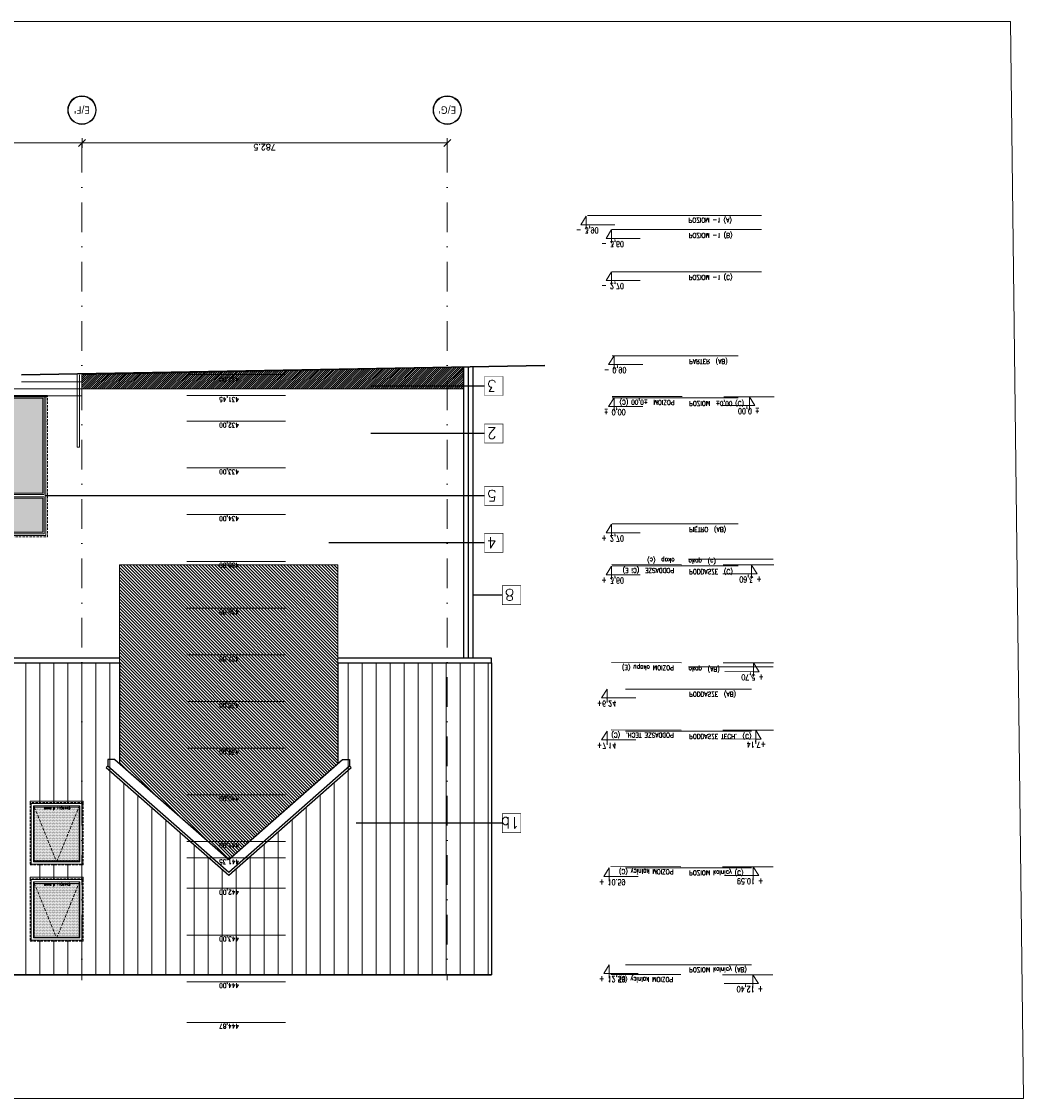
# Model space of a CAD drawing. Header units: millimetres. Extents: x 23192 to 177760, y -399809 to -79279.
# Tile 194 of 256: x 62481 to 64627, y -205278 to -202973. Entities that reach past the tile are written whole.
import ezdxf
from ezdxf.enums import TextEntityAlignment as Align

# ---------------------------------------------------------------- set-up
doc = ezdxf.new("R2010")
doc.units = ezdxf.units.MM
for name, pattern in [('CACHE', [9.525, 6.35, -3.175]), ('CARKOVANA', [7.5, 5, -2.5]), ('DASHDOT', [25.4, 12.7, -6.35, 0, -6.35])]:
    doc.linetypes.add(name, pattern=pattern)
doc.layers.get('0').update_dxf_attribs({"lineweight": 0})
for name, color, linetype, lineweight in [('! opisy okien elewacja', 7, 'Continuous', 0), ('!! 0_ Istn-okna', 6, 'Continuous', 13), ('!! 0_ Istn-sciany', 3, 'Continuous', 30), ('!! 1  WYDZIELENIE PPOŻ', 252, 'Continuous', 0), ('!! 1_Hatch dach', 252, 'Continuous', 5), ('!! 1_projektowana elewacja', 3, 'Continuous', 25), ('!! wymiary osi', 250, 'Continuous', 9), ('0-osie-liniA', 14, 'DASHDOT', 5), ('0-osie-tx', 66, 'Continuous', 9), ('0-rzedne-blok', 62, 'Continuous', 13)]:
    doc.layers.add(name, color=color, linetype=linetype, lineweight=lineweight)
for name, color, linetype, lineweight, plot in [('!! 0_bloki rzędnych', 7, 'Continuous', 0, False), ('!! 0_ramki', 66, 'Continuous', 9, False), ('!! 0_RZĘDNE BEZWZGLĘDNE', 10, 'Continuous', 0, False), ('ND', 240, 'Continuous', 0, False)]:
    doc.layers.add(name, color=color, linetype=linetype, lineweight=lineweight, plot=plot)
doc.layers.add('!! 1_ELEWACJA KOLOR', color=7, linetype='Continuous', lineweight=13, true_color=0x6888bb)
doc.layers.add('!! 2_ELEWACJA COKÓŁ', color=9, linetype='Continuous', lineweight=13, true_color=0x808080)
doc.layers.add('!!_1  OPISY ELEWACJE', color=250, linetype='Continuous')
doc.styles.add('DEUTSCH', font='SIMPLEX8')
doc.styles.add('SIMPLEX', font='simplex.shx', dxfattribs={"width": 0.77})
doc.styles.add('TAHOMA', font='tahoma.ttf')
doc.styles.add('TXT', font='simplex.shx')
doc.dimstyles.new('DIM50', dxfattribs={"dimscale": 5, "dimtxt": 2.5, "dimasz": 1.5, "dimexe": 0, "dimexo": 0, "dimgap": 0.5, "dimtad": 1, "dimdec": 4, "dimrnd": 0.5, "dimdsep": 46, "dimtxsty": 'TXT', "dimblk1": 'TICK1', "dimblk2": 'TICK1', "dimsah": 1, "dimcen": 0, "dimse1": 1, "dimse2": 1, "dimclrd": 1, "dimclre": 7, "dimclrt": 9, "dimadec": 0, "dimazin": 0, "dimtfac": 1, "dimtdec": 4, "dimtmove": 2, "dimatfit": 3, "dimldrblk": 'TICK1', "dimfxl": 1, "dimtolj": 1, "dimarcsym": 0})
doc.dimstyles.new('OL PB 100', dxfattribs={"dimscale": 4, "dimtxt": 3.5, "dimasz": 0.2, "dimexe": 10, "dimexo": 10, "dimgap": 0.5, "dimtad": 1, "dimdec": 1, "dimrnd": 0.5, "dimzin": 9, "dimdsep": 46, "dimtxsty": 'SIMPLEX', "dimblk": 'thick_MSz', "dimcen": 0.05, "dimdle": 8, "dimse1": 1, "dimse2": 1, "dimclrd": 256, "dimclre": 256, "dimclrt": 3, "dimadec": 1, "dimazin": 2, "dimtfac": 1, "dimtdec": 1, "dimtix": 1, "dimtofl": 0, "dimtmove": 2, "dimatfit": 3, "dimldrblk": 'thick_MSz', "dimfxl": 10, "dimfxlon": 1, "dimtolj": 1, "dimlwd": -1, "dimlwe": -1, "dimarcsym": 0})

# ---------------------------------------------------------------- blocks, each defined once
blk = doc.blocks.new('thick_MSz')
for p, q in [((-10, 0), (10, 0)), ((0, 15), (0, -15))]:
    blk.add_line(p, q)
at = {"const_width": 2, "elevation": 2}
blk.add_lwpolyline([(-7.1, -7.1), (7.1, 7.1)], dxfattribs=at)
blk = doc.blocks.new('*D3807')
at = {"layer": 'DEFPOINTS', "color": 0, "ltscale": 100, "transparency": 16777216}
for p in [(15576.3, 8739.9), (15576.3, 8648.5), (15846.3, 8648.5)]:
    blk.add_point(p, dxfattribs=at)
at = {"layer": 'ND', "ltscale": 100, "transparency": 16777216}
blk.add_line((15845.5, 8739.9), (15577.1, 8739.9), dxfattribs=at)
at = {"layer": 'ND', "ltscale": 100, "transparency": 16777216, "xscale": 0.8, "yscale": 0.8, "zscale": 0.8}
for p, rotation in [((15576.3, 8739.9), 180.0000000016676), ((15846.3, 8739.9), 1.667546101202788e-09)]:
    blk.add_blockref('thick_MSz', p, dxfattribs=dict(at, rotation=rotation))
at = {"layer": 'ND', "color": 3, "ltscale": 100, "transparency": 16777216, "insert": (15711.3, 8748.9), "char_height": 14, "attachment_point": 5, "rotation": 0, "style": 'SIMPLEX'}
blk.add_mtext('\\A1;270', dxfattribs=at)
blk = doc.blocks.new('D_kota')
for p, q in [((8.7, 0), (8.7, 23)), ((-0.8, 15), (8.7, 15)), ((8.7, 0), (-0.8, 15))]:
    blk.add_line(p, q)
blk.add_lwpolyline([(-0.8, 15), (57.9, 15)])
at = {"style": 'DEUTSCH', "width": 0.8}
blk.add_attdef('POZ.ARCH', (7.3, 19.7), '', height=10, dxfattribs=at)
blk = doc.blocks.new('*D3808')
at = {"layer": 'DEFPOINTS', "color": 0, "ltscale": 100, "transparency": 16777216}
for p in [(15846.3, 8789.5), (14272.3, 8752.2), (15846.3, 8606.6)]:
    blk.add_point(p, dxfattribs=at)
at = {"layer": 'ND', "ltscale": 100, "transparency": 16777216}
blk.add_line((14273.1, 8789.5), (15845.5, 8789.5), dxfattribs=at)
at = {"layer": 'ND', "ltscale": 100, "transparency": 16777216, "xscale": 0.8, "yscale": 0.8, "zscale": 0.8}
for p, rotation in [((14272.3, 8789.5), 180.0000000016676), ((15846.3, 8789.5), 1.667517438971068e-09)]:
    blk.add_blockref('thick_MSz', p, dxfattribs=dict(at, rotation=rotation))
at = {"layer": 'ND', "color": 3, "ltscale": 100, "transparency": 16777216, "insert": (15065.7, 8799.5), "char_height": 14, "attachment_point": 5, "rotation": 0, "style": 'SIMPLEX'}
blk.add_mtext('\\A1;1574', dxfattribs=at)
blk = doc.blocks.new('*D3809')
at = {"layer": 'DEFPOINTS', "color": 0, "ltscale": 100, "transparency": 16777216}
for p in [(15216.3, 8739.9), (15216.3, 8648.5), (15576.3, 8648.5)]:
    blk.add_point(p, dxfattribs=at)
at = {"layer": 'ND', "ltscale": 100, "transparency": 16777216}
blk.add_line((15575.5, 8739.9), (15217.1, 8739.9), dxfattribs=at)
at = {"layer": 'ND', "ltscale": 100, "transparency": 16777216, "xscale": 0.8, "yscale": 0.8, "zscale": 0.8}
for p, rotation in [((15216.3, 8739.9), 180.0000000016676), ((15576.3, 8739.9), 1.667546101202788e-09)]:
    blk.add_blockref('thick_MSz', p, dxfattribs=dict(at, rotation=rotation))
at = {"layer": 'ND', "color": 3, "ltscale": 100, "transparency": 16777216, "insert": (15396.3, 8748.9), "char_height": 14, "attachment_point": 5, "rotation": 0, "style": 'SIMPLEX'}
blk.add_mtext('\\A1;360', dxfattribs=at)
blk = doc.blocks.new('*D3810')
at = {"layer": 'DEFPOINTS', "color": 0, "ltscale": 100, "transparency": 16777216}
for p in [(14862.3, 8739.9), (14862.3, 8648.6), (15216.3, 8648.5)]:
    blk.add_point(p, dxfattribs=at)
at = {"layer": 'ND', "ltscale": 100, "transparency": 16777216}
blk.add_line((15215.5, 8739.9), (14863.1, 8739.9), dxfattribs=at)
at = {"layer": 'ND', "ltscale": 100, "transparency": 16777216, "xscale": 0.8, "yscale": 0.8, "zscale": 0.8}
for p, rotation in [((14862.3, 8739.9), 180.0000000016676), ((15216.3, 8739.9), 1.667546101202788e-09)]:
    blk.add_blockref('thick_MSz', p, dxfattribs=dict(at, rotation=rotation))
at = {"layer": 'ND', "color": 3, "ltscale": 100, "transparency": 16777216, "insert": (15039.3, 8748.9), "char_height": 14, "attachment_point": 5, "rotation": 0, "style": 'SIMPLEX'}
blk.add_mtext('\\A1;354', dxfattribs=at)
blk = doc.blocks.new('*D3811')
at = {"layer": 'DEFPOINTS', "color": 0, "ltscale": 100, "transparency": 16777216}
for p in [(14272.3, 8739.9), (14272.3, 8693), (14862.3, 8648.6)]:
    blk.add_point(p, dxfattribs=at)
at = {"layer": 'ND', "ltscale": 100, "transparency": 16777216}
blk.add_line((14861.5, 8739.9), (14273.1, 8739.9), dxfattribs=at)
at = {"layer": 'ND', "ltscale": 100, "transparency": 16777216, "xscale": 0.8, "yscale": 0.8, "zscale": 0.8}
for p, rotation in [((14272.3, 8739.9), 180.0000000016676), ((14862.3, 8739.9), 1.667546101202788e-09)]:
    blk.add_blockref('thick_MSz', p, dxfattribs=dict(at, rotation=rotation))
at = {"layer": 'ND', "color": 3, "ltscale": 100, "transparency": 16777216, "insert": (14567.3, 8748.9), "char_height": 14, "attachment_point": 5, "rotation": 0, "style": 'SIMPLEX'}
blk.add_mtext('\\A1;590', dxfattribs=at)
blk = doc.blocks.new('*D3812')
at = {"layer": 'DEFPOINTS', "color": 0, "ltscale": 100, "transparency": 16777216}
for p in [(15486.3, 8710.4), (15486.3, 8648.5), (15756.3, 8648.5)]:
    blk.add_point(p, dxfattribs=at)
at = {"layer": 'ND', "ltscale": 100, "transparency": 16777216}
blk.add_line((15755.5, 8710.4), (15487.1, 8710.4), dxfattribs=at)
at = {"layer": 'ND', "ltscale": 100, "transparency": 16777216, "xscale": 0.8, "yscale": 0.8, "zscale": 0.8}
for p, rotation in [((15486.3, 8710.4), 180.0000000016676), ((15756.3, 8710.4), 1.667546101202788e-09)]:
    blk.add_blockref('thick_MSz', p, dxfattribs=dict(at, rotation=rotation))
at = {"layer": 'ND', "color": 3, "ltscale": 100, "transparency": 16777216, "insert": (15621.3, 8719.4), "char_height": 14, "attachment_point": 5, "rotation": 0, "style": 'SIMPLEX'}
blk.add_mtext('\\A1;270', dxfattribs=at)
blk = doc.blocks.new('*D3813')
at = {"layer": 'DEFPOINTS', "color": 0, "ltscale": 100, "transparency": 16777216}
for p in [(15126.3, 8710.4), (15126.3, 8648.5), (15486.3, 8648.5)]:
    blk.add_point(p, dxfattribs=at)
at = {"layer": 'ND', "ltscale": 100, "transparency": 16777216}
blk.add_line((15485.5, 8710.4), (15127.1, 8710.4), dxfattribs=at)
at = {"layer": 'ND', "ltscale": 100, "transparency": 16777216, "xscale": 0.8, "yscale": 0.8, "zscale": 0.8, "rotation": 180}
blk.add_blockref('thick_MSz', (15126.3, 8710.4), dxfattribs=at)
at = {"layer": 'ND', "ltscale": 100, "transparency": 16777216, "xscale": 0.8, "yscale": 0.8, "zscale": 0.8}
blk.add_blockref('thick_MSz', (15486.3, 8710.4), dxfattribs=at)
at = {"layer": 'ND', "color": 3, "ltscale": 100, "transparency": 16777216, "insert": (15306.3, 8701.4), "char_height": 14, "attachment_point": 5, "rotation": 180, "style": 'SIMPLEX'}
blk.add_mtext('\\A1;360', dxfattribs=at)
blk = doc.blocks.new('*D3805')
at = {"layer": 'DEFPOINTS', "color": 0, "ltscale": 100, "transparency": 16777216}
for p in [(14772.3, 8709.4), (14772.3, 8648.5), (15126.3, 8648.5)]:
    blk.add_point(p, dxfattribs=at)
at = {"layer": 'ND', "ltscale": 100, "transparency": 16777216}
blk.add_line((15125.5, 8709.4), (14773.1, 8709.4), dxfattribs=at)
at = {"layer": 'ND', "ltscale": 100, "transparency": 16777216, "xscale": 0.8, "yscale": 0.8, "zscale": 0.8, "rotation": 180}
blk.add_blockref('thick_MSz', (14772.3, 8709.4), dxfattribs=at)
at = {"layer": 'ND', "ltscale": 100, "transparency": 16777216, "xscale": 0.8, "yscale": 0.8, "zscale": 0.8}
blk.add_blockref('thick_MSz', (15126.3, 8709.4), dxfattribs=at)
at = {"layer": 'ND', "color": 3, "ltscale": 100, "transparency": 16777216, "insert": (14949.3, 8700.4), "char_height": 14, "attachment_point": 5, "rotation": 180, "style": 'SIMPLEX'}
blk.add_mtext('\\A1;354', dxfattribs=at)
blk = doc.blocks.new('*D3806')
at = {"layer": 'DEFPOINTS', "color": 0, "ltscale": 100, "transparency": 16777216}
for p in [(14479.8, 8709.4), (14479.8, 8593.5), (14772.3, 8593.5)]:
    blk.add_point(p, dxfattribs=at)
at = {"layer": 'ND', "ltscale": 100, "transparency": 16777216}
blk.add_line((14771.5, 8709.4), (14480.6, 8709.4), dxfattribs=at)
at = {"layer": 'ND', "ltscale": 100, "transparency": 16777216, "xscale": 0.8, "yscale": 0.8, "zscale": 0.8, "rotation": 180}
blk.add_blockref('thick_MSz', (14479.8, 8709.4), dxfattribs=at)
at = {"layer": 'ND', "ltscale": 100, "transparency": 16777216, "xscale": 0.8, "yscale": 0.8, "zscale": 0.8}
blk.add_blockref('thick_MSz', (14772.3, 8709.4), dxfattribs=at)
at = {"layer": 'ND', "color": 3, "ltscale": 100, "transparency": 16777216, "insert": (14626.1, 8718.4), "char_height": 14, "attachment_point": 5, "style": 'SIMPLEX'}
blk.add_mtext('\\A1;292.5', dxfattribs=at)
blk = doc.blocks.new('RZĘDNE BEZWZGLĘDNE')
at = {"layer": '!! 0_RZĘDNE BEZWZGLĘDNE'}
for points in [[(62904.4, -203122.6), (63115.5, -203122.6)], [(62904.4, -203209.6), (63115.5, -203209.6)], [(62904.4, -203309.6), (63115.5, -203309.6)], [(62904.4, -203409.6), (63115.5, -203409.6)], [(62904.4, -203474.6), (63115.5, -203474.6)], [(62904.4, -203509.6), (63115.5, -203509.6)], [(62904.4, -203609.6), (63115.5, -203609.6)], [(62904.4, -203709.6), (63115.5, -203709.6)], [(62904.4, -203809.6), (63115.5, -203809.6)], [(62904.4, -203909.6), (63115.5, -203909.6)], [(62904.4, -204009.6), (63115.5, -204009.6)], [(62904.4, -204109.6), (63115.5, -204109.6)], [(62904.4, -204209.6), (63115.5, -204209.6)], [(62904.4, -204309.6), (63115.5, -204309.6)], [(62904.4, -204409.6), (63115.5, -204409.6)], [(62904.4, -204464.6), (63115.5, -204464.6)], [(62904.4, -204509.6), (63115.5, -204509.6)]]:
    blk.add_lwpolyline(points, dxfattribs=at)
at = {"layer": '!! 0_RZĘDNE BEZWZGLĘDNE', "char_height": 10, "attachment_point": 1, "style": 'SIMPLEX'}
for s, insert in [('444,87', (63003.7, -203109.2)), ('444,00', (63003.7, -203196.2)), ('443,00', (63003.7, -203296.2)), ('442,00', (63003.7, -203396.2)), ('441,35', (63003.7, -203461.2)), ('441,00', (63003.7, -203496.2)), ('440,00', (63003.7, -203596.2)), ('439,00', (63003.7, -203696.2)), ('438,00', (63003.7, -203796.2)), ('437,00', (63003.7, -203896.2)), ('436,00', (63003.7, -203996.2)), ('435,00', (63003.7, -204096.2)), ('434,00', (63003.7, -204196.2)), ('433,00', (63003.7, -204296.2)), ('432,00', (63003.7, -204396.2)), ('431,45', (63003.7, -204451.2)), ('431,00', (63003.7, -204494.2))]:
    blk.add_mtext_dynamic_manual_height_columns(s, width=111.802, gutter_width=20, heights=[0], dxfattribs=dict(at, insert=insert))
blk = doc.blocks.new('*U80')
h = blk.add_hatch(color=256)
edge = h.paths.add_edge_path()
edge.add_arc((0, 0), 30.6, 0, 360)
edge = h.paths.add_edge_path(flags=17)
edge.add_arc((0, 0), 29.4, 0, 360)
for radius in [30.6, 29.4]:
    blk.add_circle((0, 0), radius)
at = {"style": 'TAHOMA', "flags": 8}
blk.add_attdef('ANSICHTSNUMMER', text='', height=16, dxfattribs=at).set_placement((0, 0), align=Align.MIDDLE_CENTER)
blk = doc.blocks.new('TICK1')
at = {"color": 2}
blk.add_line((-1, -1), (1, 1), dxfattribs=at)
at = {"color": 0}
for p, q in [((0, 0), (-1, 0)), ((0, -1.4), (0, 1.4))]:
    blk.add_line(p, q, dxfattribs=at)
blk = doc.blocks.new('*D3708')
at = {"layer": '!! wymiary osi', "color": 1, "lineweight": -2, "transparency": 16777216}
blk.add_line((63385.1, -211174.5), (62617.6, -211174.5), dxfattribs=at)
at = {"layer": 'DEFPOINTS', "color": 0, "transparency": 16777216}
for p in [(62610.1, -211174.5), (62610.1, -211174.5), (63392.6, -211174.5)]:
    blk.add_point(p, dxfattribs=at)
at = {"layer": '!! wymiary osi', "color": 1, "lineweight": -2, "transparency": 16777216, "xscale": 7.5, "yscale": 7.5, "zscale": 7.5, "rotation": 180}
blk.add_blockref('TICK1', (62610.1, -211174.5), dxfattribs=at)
at = {"layer": '!! wymiary osi', "color": 1, "lineweight": -2, "transparency": 16777216, "xscale": 7.5, "yscale": 7.5, "zscale": 7.5}
blk.add_blockref('TICK1', (63392.6, -211174.5), dxfattribs=at)
at = {"layer": '!! wymiary osi', "color": 9, "transparency": 16777216, "insert": (63001.3, -211183.3), "char_height": 12.5, "attachment_point": 5, "rotation": 180, "style": 'TXT'}
blk.add_mtext('\\A1;782.5', dxfattribs=at)
blk = doc.blocks.new('*D3709')
at = {"layer": '!! wymiary osi', "color": 1, "lineweight": -2, "transparency": 16777216}
blk.add_line((62602.6, -211174.5), (62018.6, -211174.5), dxfattribs=at)
at = {"layer": 'DEFPOINTS', "color": 0, "transparency": 16777216}
for p in [(62011.1, -211174.5), (62011.1, -211174.5), (62610.1, -211174.5)]:
    blk.add_point(p, dxfattribs=at)
at = {"layer": '!! wymiary osi', "color": 1, "lineweight": -2, "transparency": 16777216, "xscale": 7.5, "yscale": 7.5, "zscale": 7.5, "rotation": 180}
blk.add_blockref('TICK1', (62011.1, -211174.5), dxfattribs=at)
at = {"layer": '!! wymiary osi', "color": 1, "lineweight": -2, "transparency": 16777216, "xscale": 7.5, "yscale": 7.5, "zscale": 7.5}
blk.add_blockref('TICK1', (62610.1, -211174.5), dxfattribs=at)
at = {"layer": '!! wymiary osi', "color": 9, "transparency": 16777216, "insert": (62310.6, -211183.3), "char_height": 12.5, "attachment_point": 5, "rotation": 180, "style": 'TXT'}
blk.add_mtext('\\A1;599', dxfattribs=at)
blk = doc.blocks.new('OKNODRZWI 220X295')
at = {"layer": '!! 1_Hatch dach', "true_color": 0x575757}
h = blk.add_hatch(dxfattribs=at)
h.set_pattern_fill('DOTS', color=251, angle=360)
h.set_pattern_definition([(0, (0, 1691.0442), (0.79375, 1.5875), [0, -1.5875])])
h.paths.add_polyline_path([(75142.4, -202346.5), (75047.4, -202346.5), (75047.4, -202549.5), (75142.4, -202549.5)])
h.paths.add_polyline_path([(75253.4, -202346.5), (75153.4, -202346.5), (75153.4, -202549.5), (75253.4, -202549.5)])
h.paths.add_polyline_path([(75253.4, -202261), (75153.4, -202261), (75153.4, -202335.5), (75253.4, -202335.5)])
h.paths.add_polyline_path([(75142.4, -202261), (75047.4, -202261), (75047.4, -202335.5), (75142.4, -202335.5)])
h.paths.add_polyline_path([(75199.5, -202335.7), (75199.6, -202335.6), (75199.5, -202335.3)])
h = blk.add_hatch(dxfattribs=at)
h.set_pattern_fill('ANSI31', color=251, scale=0.05, angle=360)
h.set_pattern_definition([(45, (26489.86939, 35020.72664), (-0.11225320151, 0.11225320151), [])])
h.paths.add_polyline_path([(75037.4, -202552.5), (75263.4, -202552.5), (75263.4, -202555.5), (75037.4, -202555.5)])
at = {"layer": '! opisy okien elewacja'}
for p in [(75040.4, -202499.5), (75040.4, -202548), (75040.4, -202552.5), (75246.4, -202552.5)]:
    blk.add_point(p, dxfattribs=at)
at = {"layer": '!! 0_ Istn-okna', "linetype": 'CARKOVANA', "lineweight": 5}
blk.add_lwpolyline([(75037.4, -202555.5), (75263.4, -202555.5), (75263.4, -202252.5), (75037.4, -202252.5)], close=True, dxfattribs=at)
at = {"layer": '!! 0_ Istn-okna'}
for points in [[(75040.4, -202552.5), (75260.4, -202552.5), (75260.4, -202255.5), (75040.4, -202255.5)], [(75044.4, -202338.5), (75256.4, -202338.5), (75256.4, -202259.5), (75044.4, -202259.5)], [(75142.4, -202262.5), (75047.4, -202262.5), (75047.4, -202335.5), (75142.4, -202335.5)], [(75153.4, -202262.5), (75253.4, -202262.5), (75253.4, -202335.5), (75153.4, -202335.5)], [(75142.4, -202346.5), (75047.4, -202346.5), (75047.4, -202549.5), (75142.4, -202549.5)], [(75153.4, -202346.5), (75253.4, -202346.5), (75253.4, -202549.5), (75153.4, -202549.5)], [(75037.4, -202552.5), (75263.4, -202552.5), (75263.4, -202555.5), (75037.4, -202555.5)]]:
    blk.add_lwpolyline(points, close=True, dxfattribs=at)
for points in [[(75145.4, -202259.5), (75145.4, -202338.5)], [(75150.4, -202259.5), (75150.4, -202338.5)], [(75044.4, -202338.5), (75145.4, -202338.5)], [(75044.4, -202343.5), (75145.4, -202343.5)], [(75044.4, -202343.5), (75044.4, -202552.5)], [(75145.4, -202343.5), (75145.4, -202552.5)], [(75150.4, -202338.5), (75256.4, -202338.5)], [(75150.4, -202343.5), (75256.4, -202343.5)], [(75150.4, -202343.5), (75150.4, -202552.5)], [(75256.4, -202343.5), (75256.4, -202552.5)]]:
    blk.add_lwpolyline(points, dxfattribs=at)
blk.add_lwpolyline([(75260.4, -202255.5), (75040.4, -202255.5), (75040.4, -202552.5), (75260.4, -202552.5)], close=True)
at = {"insert": (75200.8, -202544.5), "char_height": 5, "attachment_point": 1, "style": 'TXT'}
blk.add_mtext_dynamic_manual_height_columns('okno 220x300', width=87.931, gutter_width=75, heights=[0], dxfattribs=at)
blk = doc.blocks.new('rzędne elewacji 3')
at = {"layer": '0-rzedne-blok'}
for p, q in [((-21412, 5688.3), (-21262.2, 5688.3)), ((-21173, 5688.3), (-21065, 5688.3)), ((-21412, 5328.3), (-21262.2, 5328.3)), ((-21173, 5328.3), (-21065, 5328.3)), ((-21412.1, 5118.5), (-21262.2, 5118.5)), ((-21173, 5118.5), (-21065, 5118.5)), ((-21412.1, 4974.3), (-21262.2, 4974.3)), ((-21173, 4974.3), (-21065, 4974.3)), ((-21412.1, 4681.8), (-21262.2, 4681.8)), ((-21173, 4681.8), (-21065, 4681.8)), ((-21412.1, 4450.7), (-21262.2, 4450.7)), ((-21173, 4450.7), (-21065, 4450.7))]:
    blk.add_line(p, q, dxfattribs=at)
ref = blk.add_blockref('D_kota', (-21107, 5688.3), dxfattribs=dict(at, xscale=1.250000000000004, yscale=1.250000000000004, zscale=1.250000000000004, rotation=180))
ref.add_attrib('POZ.ARCH', '%%p 0,00  ', (-21096.2, 5663.8), dxfattribs={"layer": '0', "height": 12.5, "rotation": 180, "style": 'DEUTSCH', "width": 0.8})
ref = blk.add_blockref('D_kota', (-21101.6, 5327.9), dxfattribs=dict(at, xscale=1.250000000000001, yscale=1.250000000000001, zscale=1.250000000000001, rotation=179.9999999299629))
ref.add_attrib('POZ.ARCH', '+ 3,60', (-21090.7, 5303.3), dxfattribs={"layer": '0', "height": 12.5, "rotation": 180, "style": 'DEUTSCH', "width": 0.8})
ref = blk.add_blockref('D_kota', (-21096.6, 5118.5), dxfattribs=dict(at, xscale=1.250000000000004, yscale=1.250000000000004, zscale=1.250000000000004, rotation=180))
ref.add_attrib('POZ.ARCH', '+ 5,70', (-21085.8, 5093.9), dxfattribs={"layer": '0', "height": 12.5, "rotation": 180, "style": 'DEUTSCH', "width": 0.8})
ref = blk.add_blockref('D_kota', (-21091.8, 4974.3), dxfattribs=dict(at, xscale=1.250000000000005, yscale=1.250000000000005, zscale=1.250000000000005, rotation=180))
ref.add_attrib('POZ.ARCH', '+7,14', (-21081, 4949.8), dxfattribs={"layer": '0', "height": 12.5, "rotation": 180, "style": 'DEUTSCH', "width": 0.8})
ref = blk.add_blockref('D_kota', (-21096.6, 4681.8), dxfattribs=dict(at, xscale=1.250000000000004, yscale=1.250000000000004, zscale=1.250000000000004, rotation=180))
ref.add_attrib('POZ.ARCH', '+ 10.59', (-21085.8, 4657.2), dxfattribs={"layer": '0', "height": 12.5, "rotation": 180, "style": 'DEUTSCH', "width": 0.8})
ref = blk.add_blockref('D_kota', (-21096.6, 4450.7), dxfattribs=dict(at, xscale=1.250000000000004, yscale=1.250000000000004, zscale=1.250000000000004, rotation=180))
ref.add_attrib('POZ.ARCH', '+ 12,40', (-21085.8, 4426.1), dxfattribs={"layer": '0', "height": 12.5, "rotation": 180, "style": 'DEUTSCH', "width": 0.8})
at = {"layer": '0-rzedne-blok', "style": 'SIMPLEX', "width": 0.77}
for s, p in [('POZIOM  %%P0,00 (C)', (-21278.3, 5681, 0)), ('okap  (c)', (-21277.4, 5342.7)), ('PODDASZE  (Ci E)', (-21278.3, 5321, 0)), ('POZIOM okapu (E)', (-21278.3, 5112.8, 0)), ('PODDASZE TECH.  (C)', (-21278.3, 4968.4, 0)), ('POZIOM kalnicy (C)', (-21278.3, 4676.1, 0)), ('POZIOM kalnicy (E)', (-21278.3, 4445, 0))]:
    blk.add_text(s, height=10, rotation=180, dxfattribs=at).set_placement(p)
blk = doc.blocks.new('POZIOMY BLOK')
for p, q in [((14909.91, 9009.49), (14909.91, 8828.06)), ((15140.67, 9009.49), (15140.67, 8828.06)), ((15756.32, 8984.49), (15756.32, 8664.25)), ((15846.32, 8984.49), (15846.32, 8664.25)), ((15876.32, 8984.49), (15876.32, 8664.25)), ((14272.32, 8962.8), (14272.32, 8693.05)), ((14479.8, 8962.8), (14479.8, 8693.05)), ((14772.32, 8962.8), (14772.32, 8693.05)), ((14862.32, 8962.8), (14862.32, 8693.05)), ((15126.32, 8934), (15126.32, 8664.25)), ((15216.32, 8934), (15216.32, 8664.25)), ((15486.32, 8934), (15486.32, 8664.25)), ((15576.32, 8934), (15576.32, 8664.25)), ((15876.32, 8682.25), (15876.32, 8611.49))]:
    blk.add_line(p, q)
at = {"layer": '0-rzedne-blok'}
ref = blk.add_blockref('D_kota', (14272.32, 8647.32), dxfattribs=dict(at, xscale=1.250000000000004, yscale=1.250000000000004, zscale=1.250000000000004, rotation=90))
ref.add_attrib('POZ.ARCH', '+ 12,50', (14247.74, 8636.49), dxfattribs={"layer": '0', "height": 12.5, "rotation": 90, "style": 'DEUTSCH', "width": 0.8})
ref = blk.add_blockref('D_kota', (14479.8, 8647.32), dxfattribs=dict(at, xscale=1.250000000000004, yscale=1.250000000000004, zscale=1.250000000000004, rotation=90))
ref.add_attrib('POZ.ARCH', '+ 10.59', (14455.22, 8636.49), dxfattribs={"layer": '0', "height": 12.5, "rotation": 90, "style": 'DEUTSCH', "width": 0.8})
ref = blk.add_blockref('D_kota', (15125.85, 8652.26), dxfattribs=dict(at, xscale=1.250000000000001, yscale=1.250000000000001, zscale=1.250000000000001, rotation=89.99999992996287))
ref.add_attrib('POZ.ARCH', '+ 3,60', (15101.27, 8641.44), dxfattribs={"layer": '0', "height": 12.5, "rotation": 90, "style": 'DEUTSCH', "width": 0.8})
ref = blk.add_blockref('D_kota', (15215.85, 8652.26), dxfattribs=dict(at, xscale=1.250000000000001, yscale=1.250000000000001, zscale=1.250000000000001, rotation=89.99999992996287))
ref.add_attrib('POZ.ARCH', '+ 2,70', (15191.27, 8641.44), dxfattribs={"layer": '0', "height": 12.5, "rotation": 90, "style": 'DEUTSCH', "width": 0.8})
ref = blk.add_blockref('D_kota', (15486.32, 8657.67), dxfattribs=dict(at, xscale=1.250000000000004, yscale=1.250000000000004, zscale=1.250000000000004, rotation=90))
ref.add_attrib('POZ.ARCH', '%%p 0,00  ', (15461.74, 8646.85), dxfattribs={"layer": '0', "height": 12.5, "rotation": 90, "style": 'DEUTSCH', "width": 0.8})
ref = blk.add_blockref('D_kota', (15576.32, 8657.67), dxfattribs=dict(at, xscale=1.250000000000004, yscale=1.250000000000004, zscale=1.250000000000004, rotation=90))
ref.add_attrib('POZ.ARCH', '- 0,90  ', (15551.74, 8646.85), dxfattribs={"layer": '0', "height": 12.5, "rotation": 90, "style": 'DEUTSCH', "width": 0.8})
ref = blk.add_blockref('D_kota', (15756.32, 8652.26), dxfattribs=dict(at, xscale=1.250000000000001, yscale=1.250000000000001, zscale=1.250000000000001, rotation=89.99999992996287))
ref.add_attrib('POZ.ARCH', '- 2,70', (15731.74, 8641.44), dxfattribs={"layer": '0', "height": 12.5, "rotation": 90, "style": 'DEUTSCH', "width": 0.8})
ref = blk.add_blockref('D_kota', (15846.32, 8652.26), dxfattribs=dict(at, xscale=1.250000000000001, yscale=1.250000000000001, zscale=1.250000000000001, rotation=89.99999992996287))
ref.add_attrib('POZ.ARCH', '- 3,60', (15821.74, 8641.44), dxfattribs={"layer": '0', "height": 12.5, "rotation": 90, "style": 'DEUTSCH', "width": 0.8})
ref = blk.add_blockref('D_kota', (14772.32, 8642.51), dxfattribs=dict(at, xscale=1.250000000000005, yscale=1.250000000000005, zscale=1.250000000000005, rotation=90))
ref.add_attrib('POZ.ARCH', '+7,14', (14747.74, 8631.68), dxfattribs={"layer": '0', "height": 12.5, "rotation": 90, "style": 'DEUTSCH', "width": 0.8})
ref = blk.add_blockref('D_kota', (14862.32, 8642.51), dxfattribs=dict(at, xscale=1.250000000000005, yscale=1.250000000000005, zscale=1.250000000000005, rotation=90))
ref.add_attrib('POZ.ARCH', '+6,24', (14837.74, 8631.68), dxfattribs={"layer": '0', "height": 12.5, "rotation": 90, "style": 'DEUTSCH', "width": 0.8})
ref = blk.add_blockref('D_kota', (15875.5, 8597.99), dxfattribs=dict(at, xscale=1.250000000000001, yscale=1.250000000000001, zscale=1.250000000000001, rotation=89.99999992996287))
ref.add_attrib('POZ.ARCH', '- 3,90', (15850.92, 8587.16), dxfattribs={"layer": '0', "height": 12.5, "rotation": 90, "style": 'DEUTSCH', "width": 0.8})
at = {"style": 'SIMPLEX', "width": 0.77}
for s, p in [('POZIOM kalnicy (AB)', (14266.63, 8829.03, -0.04)), ('PODDASZE TECH.  (C)', (14766.35, 8829.03, -0.04)), ('POZIOM kalnicy (C)', (14474.11, 8829.03, -0.04)), ('PODDASZE  (AB)', (14856.35, 8829.03, -0.04)), ('PODDASZE  (C)', (15118.99, 8829.03, -0.04)), ('POZIOM  %%P0,00 (C)', (15478.99, 8829.03, -0.04)), ('PIĘTRO  (AB)', (15208.99, 8829.03, -0.04)), ('PARTER  (AB)', (15568.99, 8829.03, -0.04)), ('POZIOM -1 (C)', (15748.99, 8828.23, -0.04)), ('POZIOM -1 (B)', (15838.99, 8828.23, -0.04)), ('POZIOM -1 (A)', (15871.38, 8827.97, -0.04)), ('okap  (AB)', (14909.91, 8828.06)), ('okap  (c)', (15140.67, 8828.06))]:
    blk.add_text(s, height=10, rotation=90, dxfattribs=at).set_placement(p)
at = {"layer": 'ND', "ltscale": 100}
dim = blk.add_linear_dim(base=(15846.32, 8789.48), p1=(14272.32, 8752.23), p2=(15846.32, 8606.6), angle=180, dimstyle='OL PB 100', dxfattribs=at)
dim.commit()
dim.dimension.update_dxf_attribs({"geometry": '*D3808', "text_midpoint": (15065.71, 8799.48), "dimtype": 160})
for base, p1, p2, picture, middle in [((14272.32, 8739.89), (14862.32, 8648.65), (14272.32, 8693.05), '*D3811', (14567.32, 8748.89)), ((14862.32, 8739.89), (15216.32, 8648.52), (14862.32, 8648.65), '*D3810', (15039.32, 8748.89)), ((15216.32, 8739.89), (15576.32, 8648.52), (15216.32, 8648.52), '*D3809', (15396.32, 8748.89)), ((15576.32, 8739.89), (15846.32, 8648.52), (15576.32, 8648.52), '*D3807', (15711.32, 8748.89)), ((14772.32, 8709.43), (15126.32, 8648.52), (14772.32, 8648.52), '*D3805', (14949.32, 8700.43)), ((15126.32, 8710.39), (15486.32, 8648.52), (15126.32, 8648.52), '*D3813', (15306.32, 8701.39)), ((15486.32, 8710.39), (15756.32, 8648.52), (15486.32, 8648.52), '*D3812', (15621.32, 8719.39))]:
    dim = blk.add_linear_dim(base=base, p1=p1, p2=p2, angle=180, dimstyle='OL PB 100', dxfattribs=at)
    dim.commit()
    dim.dimension.update_dxf_attribs({"geometry": picture, "text_midpoint": middle})
dim = blk.add_linear_dim(base=(14479.8, 8709.43), p1=(14772.32, 8593.49), p2=(14479.8, 8593.49), dimstyle='OL PB 100', dxfattribs=at)
dim.commit()
dim.dimension.update_dxf_attribs({"geometry": '*D3806', "text_midpoint": (14626.06, 8718.43)})
blk = doc.blocks.new('BLOK OSIE DE')
at = {"layer": '0-osie-liniA', "ltscale": 5}
for points in [[(62610.06735, -211174.54046), (62610.06735, -212967.07145)], [(63392.56735, -211174.54046), (63392.56735, -212967.07145)]]:
    blk.add_lwpolyline(points, dxfattribs=at)
at = {"layer": '0-osie-tx'}
ref = blk.add_blockref('*U80', (62610.06735, -211104.04341), dxfattribs=at)
ref.add_attrib('ANSICHTSNUMMER', "E/F'", dxfattribs={"layer": '0', "height": 16, "rotation": 180, "style": 'TAHOMA', "flags": 8}).set_placement((62610.06735, -211104.04341), align=Align.MIDDLE_CENTER)
ref = blk.add_blockref('*U80', (63392.56735, -211104.04341), dxfattribs=at)
ref.add_attrib('ANSICHTSNUMMER', "E/G'", dxfattribs={"layer": '0', "height": 16, "rotation": 180, "style": 'TAHOMA', "flags": 8}).set_placement((63392.56735, -211104.04341), align=Align.MIDDLE_CENTER)
at = {"layer": '!! wymiary osi'}
for base, p1, p2, picture, middle in [((62011.06735, -211174.54046), (62610.06735, -211174.54046), (62011.06735, -211174.54046), '*D3709', (62310.56735, -211183.29046)), ((62610.06735, -211174.54046), (63392.56735, -211174.54046), (62610.06735, -211174.54046), '*D3708', (63001.31735, -211183.29046))]:
    dim = blk.add_linear_dim(base=base, p1=p1, p2=p2, angle=180, dimstyle='DIM50', dxfattribs=at)
    dim.commit()
    dim.dimension.update_dxf_attribs({"geometry": picture, "text_midpoint": middle})

msp = doc.modelspace()

# ---------------------------------------------------------------- hatches: boundary and pattern name
at = {"layer": '!! 1_ELEWACJA KOLOR', "true_color": 0x4f5358}
h = msp.add_hatch(dxfattribs=at)
h.set_pattern_fill('ANSI31', color=251, scale=1.5, angle=-90)
h.set_pattern_definition([(315, (0, -139.75), (3.36759605, 3.36759605), [])])
h.paths.add_polyline_path([(62690.44128, -204561.23741), (62690.44128, -204135.85944), (63158.18947, -204135.85944), (63158.18947, -204561.23741), (62924.31537, -204767.04662)])
at = {"layer": '!! 1_Hatch dach'}
h = msp.add_hatch(dxfattribs=at)
h.set_pattern_fill('_USER', color=8, scale=30, angle=90, pattern_type=0)
h.set_pattern_definition([(90, (0, -139.75), (-30, 2e-15), [])])
h.paths.add_polyline_path([(62612.6893, -204807.79363), (62612.6893, -204941.79363), (62498.9393, -204941.79363), (62498.9393, -204807.79363)], flags=16)
h.paths.add_polyline_path([(62612.6893, -204644.50499), (62612.6893, -204778.50499), (62498.9393, -204778.50499), (62498.9393, -204644.50499)], flags=16)
h.paths.add_polyline_path([(63158.18947, -204345.69187), (63158.18947, -204594.93107), (62924.31537, -204800.34827), (62690.44128, -204594.59212), (62690.44128, -204345.69187), (62361.56735, -204345.69187), (62360.06735, -204466.10743), (62393.82892, -204466.10743), (62393.82892, -204488.36528), (62229.98557, -204632.54743), (62230.08784, -204784.62511), (61412.16962, -204784.62511), (61412.06735, -205013.55683), (63487.0634, -205013.55683), (63487.0634, -204345.69187)])
at = {"layer": '!! 1_Hatch dach', "true_color": 0x575757}
h = msp.add_hatch(dxfattribs=at)
h.set_pattern_fill('DOTS', color=251)
h.set_pattern_definition([(0, (-12265.8588, -995.254), (0.79375, 1.5875), [0, -1.5875])])
h.paths.add_polyline_path([(62507.9393, -204654.50499), (62603.6893, -204654.50499), (62603.6893, -204769.50499), (62507.9393, -204769.50499)])
h = msp.add_hatch(dxfattribs=at)
h.set_pattern_fill('DOTS', color=251)
h.set_pattern_definition([(0, (-12265.8588, -831.9653), (0.79375, 1.5875), [0, -1.5875])])
h.paths.add_polyline_path([(62507.9393, -204817.79363), (62603.6893, -204817.79363), (62603.6893, -204932.79363), (62507.9393, -204932.79363)])
at = {"layer": '!! 2_ELEWACJA COKÓŁ', "true_color": 0x2b2b2c}
h = msp.add_hatch(dxfattribs=at)
h.set_pattern_fill('ANSI31', color=250)
h.set_pattern_definition([(225, (57913.864, -203778.1074), (2.245064, -2.245064), [])])
h.paths.add_polyline_path([(63426.76216, -203712.22456), (63427.0634, -203759.10743), (62610.06735, -203759.10743), (62610.06735, -203729.10743)])

# ---------------------------------------------------------------- linework, layer by layer
at = {"layer": '!! 0_ Istn-okna'}
for points in [[(62498.9393, -204646.50499), (62612.6893, -204646.50499), (62612.6893, -204641.50499), (62498.9393, -204641.50499)], [(62500.9393, -204776.50499), (62610.6893, -204776.50499), (62610.6893, -204646.50499), (62500.9393, -204646.50499)], [(62505.9393, -204771.50499), (62605.6893, -204771.50499), (62605.6893, -204651.50499), (62505.9393, -204651.50499)], [(62498.9393, -204809.79363), (62612.6893, -204809.79363), (62612.6893, -204804.79363), (62498.9393, -204804.79363)], [(62500.9393, -204939.79363), (62610.6893, -204939.79363), (62610.6893, -204809.79363), (62500.9393, -204809.79363)], [(62505.9393, -204934.79363), (62605.6893, -204934.79363), (62605.6893, -204814.79363), (62505.9393, -204814.79363)]]:
    msp.add_lwpolyline(points, close=True, dxfattribs=at)
at = {"layer": '!! 0_ Istn-okna', "linetype": 'CARKOVANA', "lineweight": 5}
for points in [[(62498.9393, -204778.50499), (62612.6893, -204778.50499), (62612.6893, -204644.50499), (62498.9393, -204644.50499)], [(62498.9393, -204941.79363), (62612.6893, -204941.79363), (62612.6893, -204807.79363), (62498.9393, -204807.79363)]]:
    msp.add_lwpolyline(points, close=True, dxfattribs=at)
at = {"layer": '!! 0_ Istn-okna'}
for points in [[(62505.9393, -204646.50499), (62605.6893, -204646.50499)], [(62505.9393, -204651.50499), (62605.6893, -204651.50499)], [(62507.9393, -204651.50499), (62507.9393, -204769.50499), (62603.6893, -204769.50499), (62603.6893, -204651.50499)], [(62507.9393, -204654.50499), (62603.6893, -204654.50499)], [(62505.9393, -204809.79363), (62605.6893, -204809.79363)], [(62505.9393, -204814.79363), (62605.6893, -204814.79363)], [(62507.9393, -204814.79363), (62507.9393, -204932.79363), (62603.6893, -204932.79363), (62603.6893, -204814.79363)], [(62507.9393, -204817.79363), (62603.6893, -204817.79363)]]:
    msp.add_lwpolyline(points, dxfattribs=at)
at = {"layer": '!! 0_ Istn-sciany'}
msp.add_lwpolyline([(62480.56735, -203729.10743), (63601.46007, -203709.10743)], dxfattribs=at)
at = {"layer": '!! 0_ramki'}
msp.add_lwpolyline([(57423.43585, -205278.37862), (64626.72452, -205278.37862), (64599.09384, -202972.5386), (57395.80517, -202972.5386)], close=True, dxfattribs=at)
at = {"layer": '!! 1  WYDZIELENIE PPOŻ'}
msp.add_lwpolyline([(63426.76216, -203712.22456), (63427.0634, -203759.10743), (62610.06735, -203759.10743), (62610.06735, -203729.10743)], close=True, dxfattribs=at)
for points in [[(62420.56735, -203774.10743), (62610.06735, -203774.10743), (62610.06735, -203729.10743)], [(62605.06735, -203729.10743), (62605.06735, -203884.10743), (62600.06735, -203884.10743), (62600.06735, -203729.10743)], [(62450.56735, -203759.10743), (62610.06735, -203759.10743)], [(62480.56735, -203744.10743), (62610.06735, -203744.10743)]]:
    msp.add_lwpolyline(points, dxfattribs=at)
at = {"layer": '!! 1_Hatch dach', "color": 251, "linetype": 'CACHE', "true_color": 0x575757}
for points in [[(62507.9393, -204654.50499), (62555.8143, -204771.50499), (62603.6893, -204654.50499)], [(62507.9393, -204817.79363), (62555.8143, -204934.79363), (62603.6893, -204817.79363)]]:
    msp.add_lwpolyline(points, dxfattribs=at)
at = {"layer": '!! 1_projektowana elewacja'}
for points in [[(63427.0634, -203712.21918), (63427.0634, -204335.69187)], [(63437.0634, -203712.21918), (63437.0634, -204335.69187)], [(63447.0634, -203712.21918), (63447.0634, -204335.69187)], [(62690.44128, -204335.69187), (62361.56735, -204335.69187)], [(63487.0634, -204345.69187), (63487.0634, -204335.69187), (63158.18947, -204335.69187)], [(63158.18947, -204345.69187), (63487.0634, -204345.69187), (63487.0634, -205013.55683), (61412.06735, -205013.55683), (61412.16962, -204784.62511), (62230.08784, -204784.62511), (62230.02358, -204632.54743), (62393.82892, -204488.36528), (62393.82892, -204466.10743), (62360.06735, -204466.10743), (62361.56735, -204345.69187), (62690.44128, -204345.69187)], [(62361.56735, -204345.69187), (62690.44128, -204345.69187)], [(62690.44128, -204345.69187), (62690.44128, -204561.23741)], [(63158.18947, -204345.69187), (63158.18947, -204561.23741)], [(63158.18947, -204345.69187), (63487.0634, -204345.69187)], [(63487.0634, -204345.69187), (63487.0634, -205013.55683)], [(62680.57839, -204552.55807), (62665.44128, -204552.55807), (62665.44128, -204565.87873), (62662.13814, -204569.6323)], [(62662.13814, -204569.6323), (62924.31537, -204800.34827), (63186.49261, -204569.6323)], [(62665.44128, -204565.87873), (62924.31537, -204793.68794), (63183.18947, -204565.87873)], [(62680.57839, -204552.55807), (62924.31537, -204767.04662), (63168.05236, -204552.55807)], [(63168.05236, -204552.55807), (63183.18947, -204552.55807), (63183.18947, -204565.87873), (63186.49261, -204569.6323)], [(61412.06735, -205013.55683), (63487.0634, -205013.55683)]]:
    msp.add_lwpolyline(points, dxfattribs=at)
at = {"layer": '!!_1  OPISY ELEWACJE', "const_width": 1.2}
for points in [[(63512.05025, -203732.63287), (63512.05025, -203773.17765), (63472.33591, -203773.17765), (63472.33591, -203732.63287)], [(63512.05025, -203732.63287), (63512.05025, -203773.17765), (63472.33591, -203773.17765), (63472.33591, -203732.63287)], [(63512.05025, -203834.20053), (63512.05025, -203874.74532), (63472.33591, -203874.74532), (63472.33591, -203834.20053)], [(63512.05025, -203834.20053), (63512.05025, -203874.74532), (63472.33591, -203874.74532), (63472.33591, -203834.20053)], [(63512.05025, -203967.77826), (63512.05025, -204008.32304), (63472.33591, -204008.32304), (63472.33591, -203967.77826)], [(63512.05025, -203967.77826), (63512.05025, -204008.32304), (63472.33591, -204008.32304), (63472.33591, -203967.77826)], [(63512.05025, -204068.60175), (63512.05025, -204109.14654), (63472.33591, -204109.14654), (63472.33591, -204068.60175)], [(63512.05025, -204068.60175), (63512.05025, -204109.14654), (63472.33591, -204109.14654), (63472.33591, -204068.60175)], [(63550.0701, -204180.33529), (63550.0701, -204220.88008), (63510.35576, -204220.88008), (63510.35576, -204180.33529)], [(63550.0701, -204180.33529), (63550.0701, -204220.88008), (63510.35576, -204220.88008), (63510.35576, -204180.33529)], [(63550.0701, -204668.50615), (63550.0701, -204709.05094), (63510.35576, -204709.05094), (63510.35576, -204668.50615)], [(63550.0701, -204668.50615), (63550.0701, -204709.05094), (63510.35576, -204709.05094), (63510.35576, -204668.50615)]]:
    msp.add_lwpolyline(points, close=True, dxfattribs=at)
at = {"layer": '!!_1  OPISY ELEWACJE'}
for points in [[(63472.33591, -203752.90526), (63228.72468, -203752.90526)], [(63472.33591, -203854.47292), (63228.72468, -203854.47292)], [(63472.33591, -203988.05065), (62530.66733, -203988.05065)], [(63472.33591, -204088.87415), (63138.63156, -204088.87415)], [(63510.35576, -204200.60769), (63447.74821, -204200.60769)], [(63510.35576, -204688.77855), (63197.42003, -204688.77855)]]:
    msp.add_lwpolyline(points, dxfattribs=at)
for points in [[(62690.44128, -204561.23741), (62690.44128, -204135.85944), (63158.18947, -204135.85944), (63158.18947, -204561.23741), (62924.31537, -204767.04662)], [(62507.9393, -204654.50499), (62603.6893, -204654.50499), (62603.6893, -204769.50499), (62507.9393, -204769.50499)], [(62507.9393, -204817.79363), (62603.6893, -204817.79363), (62603.6893, -204932.79363), (62507.9393, -204932.79363)]]:
    msp.add_lwpolyline(points, close=True)

# ---------------------------------------------------------------- block references
at = {"layer": '!! 0_bloki rzędnych', "linetype": 'Continuous', "xscale": -1, "rotation": 270}
msp.add_blockref('POZIOMY BLOK', (55081.36688, -219264.42994), dxfattribs=at)
at = {"layer": '!! 0_RZĘDNE BEZWZGLĘDNE', "rotation": 180}
msp.add_blockref('RZĘDNE BEZWZGLĘDNE', (125950.05366, -408237.99234), dxfattribs=at)
at = {"layer": '!! 1  WYDZIELENIE PPOŻ', "rotation": 359.8701867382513}
msp.add_blockref('rzędne elewacji 3', (85144.62483, -209512.16891), dxfattribs=at)
msp.add_blockref('BLOK OSIE DE', (0, 7941.93976))
at = {"rotation": 180}
msp.add_blockref('OKNODRZWI 220X295', (137573.36955, -406328.64655), dxfattribs=at)

# ---------------------------------------------------------------- texts
at = {"layer": '!!_1  OPISY ELEWACJE', "char_height": 24, "attachment_point": 1, "rotation": 180, "style": 'TXT'}
for s, insert in [('3', (63498.34833, -203764.50903)), ('2', (63498.34833, -203866.07669)), ('5', (63498.34833, -203999.65442)), ('4', (63498.34833, -204100.47792)), ('8', (63536.36818, -204212.21145)), ('1b', (63547.8364, -204700.38232))]:
    msp.add_mtext_dynamic_manual_height_columns(s, width=40.5447886, gutter_width=90, heights=[0], dxfattribs=dict(at, insert=insert))
at = {"char_height": 5, "attachment_point": 7, "style": 'TXT'}
for insert in [(62529.01705, -204660.91462), (62529.01705, -204824.20326)]:
    msp.add_mtext_dynamic_manual_height_columns('okno p 110x145', width=111.85458, gutter_width=75, heights=[0], dxfattribs=dict(at, insert=insert))

doc.saveas('drawing.dxf')
